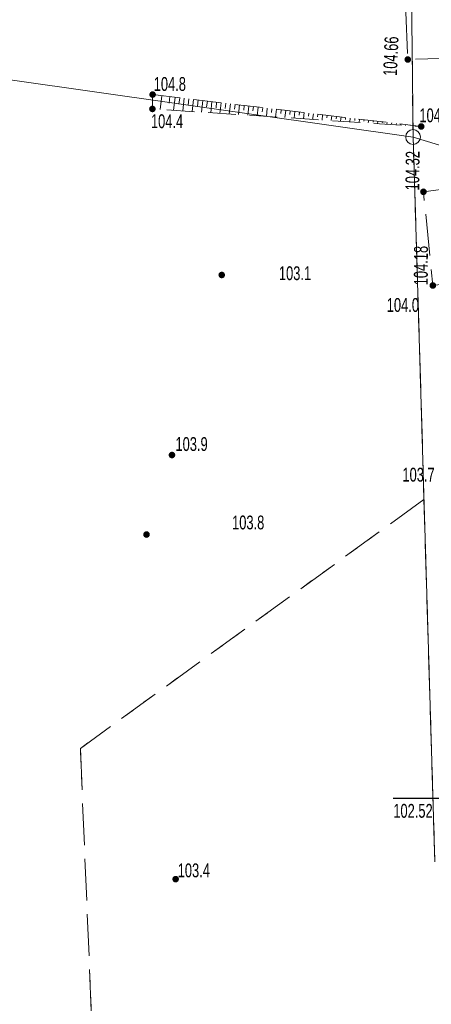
# Model space of a CAD drawing. Header units: inches. Extents: x 6497603 to 6502483, y 5925790 to 5934357.
# Tile 128 of 256: x 6500919 to 6500941, y 5926263 to 5926316. Entities that reach past the tile are written whole.
import ezdxf
from ezdxf.enums import TextEntityAlignment as Align

# ---------------------------------------------------------------- set-up
doc = ezdxf.new("R2010")
doc.units = ezdxf.units.IN
doc.header["$MEASUREMENT"] = 0
for name, pattern in [('1.5_0.75', [2.25, 1.5, -0.75]), ('2.25_0.75', [3, 2.25, -0.75]), ('219-1000', [0, 0]), ('egkk-1000', [3, 2.25, -0.75]), ('egug-1000', [1.5, 0.75, -0.75])]:
    doc.linetypes.add(name, pattern=pattern)
for name, color, linetype in [('000 Inne (niezydentyfikowane)', 7, 'Continuous'), ('202-punkt graniczny', 7, 'Continuous'), ('217-kontur klasyfikacyjny', 7, 'Continuous'), ('218-kontur użytku gruntowego', 7, 'Continuous'), ('219-działka ewidencyjna', 7, 'Continuous'), ('jezdnia', 7, 'Continuous'), ('pikieta naturalna', 7, 'Continuous'), ('pikieta naturalna-Atr2', 7, 'Continuous'), ('pikieta sztuczna', 7, 'Continuous'), ('pikieta sztuczna-Atr2', 7, 'Continuous'), ('rzędna-Atr2', 7, 'Continuous'), ('rzędna-Atr3', 7, 'Continuous'), ('skarpa nieumocniona', 7, 'Continuous')]:
    doc.layers.add(name, color=color, linetype=linetype)
doc.styles.get("Standard").update_dxf_attribs({"font": 'arial.ttf'})

# ---------------------------------------------------------------- blocks, each defined once
blk = doc.blocks.new('202')
at = {"color": 0, "linetype": 'Continuous', "lineweight": 0}
blk.add_circle((0, 0), 0.4, dxfattribs=at)
blk = doc.blocks.new('PW01')
at = {"linetype": 'Continuous', "lineweight": 13}
h = blk.add_hatch(color=0, dxfattribs=at)
edge = h.paths.add_edge_path()
edge.add_arc((0, 0), 0.18, 0, 360)

msp = doc.modelspace()

# ---------------------------------------------------------------- linework, layer by layer
at = {"layer": '000 Inne (niezydentyfikowane)', "color": 7, "linetype": 'Continuous', "lineweight": 18, "flags": 128}
for points in [[(6500926.8, 5926311.93), (6500926.71, 5926311.18)], [(6500927.23, 5926311.88), (6500927.19, 5926311.52)], [(6500927.52, 5926311.84), (6500927.44, 5926311.14)], [(6500927.77, 5926311.82), (6500927.73, 5926311.47)], [(6500928.02, 5926311.79), (6500927.94, 5926311.1)], [(6500928.27, 5926311.76), (6500928.23, 5926311.42)], [(6500928.52, 5926311.73), (6500928.44, 5926311.07)], [(6500928.77, 5926311.7), (6500928.73, 5926311.37)], [(6500929.02, 5926311.67), (6500928.95, 5926311.04)], [(6500929.27, 5926311.64), (6500929.23, 5926311.33)], [(6500929.52, 5926311.61), (6500929.45, 5926311)], [(6500929.77, 5926311.58), (6500929.74, 5926311.28)], [(6500930.02, 5926311.55), (6500929.95, 5926310.97)], [(6500930.27, 5926311.52), (6500930.24, 5926311.24)], [(6500930.52, 5926311.49), (6500930.46, 5926310.94)], [(6500930.77, 5926311.46), (6500930.74, 5926311.19)], [(6500931.02, 5926311.43), (6500930.96, 5926310.91)], [(6500931.27, 5926311.4), (6500931.24, 5926311.14)], [(6500931.52, 5926311.37), (6500931.46, 5926310.87)], [(6500931.77, 5926311.34), (6500931.74, 5926311.1)], [(6500932.02, 5926311.31), (6500931.97, 5926310.84)], [(6500932.27, 5926311.28), (6500932.24, 5926311.05)], [(6500932.52, 5926311.25), (6500932.47, 5926310.81)], [(6500932.77, 5926311.22), (6500932.75, 5926311.01)], [(6500933.02, 5926311.19), (6500932.97, 5926310.77)], [(6500933.27, 5926311.16), (6500933.25, 5926310.96)], [(6500933.52, 5926311.13), (6500933.47, 5926310.74)], [(6500933.77, 5926311.1), (6500933.75, 5926310.91)], [(6500934.02, 5926311.07), (6500933.98, 5926310.71)], [(6500934.27, 5926311.04), (6500934.25, 5926310.87)], [(6500934.52, 5926311.01), (6500934.48, 5926310.68)], [(6500934.77, 5926310.98), (6500934.75, 5926310.82)], [(6500935.02, 5926310.95), (6500934.98, 5926310.64)], [(6500935.27, 5926310.92), (6500935.25, 5926310.78)], [(6500935.52, 5926310.9), (6500935.49, 5926310.61)], [(6500935.77, 5926310.87), (6500935.75, 5926310.73)], [(6500936.02, 5926310.84), (6500935.99, 5926310.58)], [(6500936.27, 5926310.81), (6500936.26, 5926310.68)], [(6500936.52, 5926310.78), (6500936.49, 5926310.55)], [(6500936.77, 5926310.75), (6500936.76, 5926310.64)], [(6500937.02, 5926310.72), (6500937, 5926310.51)], [(6500937.27, 5926310.69), (6500937.26, 5926310.59)], [(6500937.52, 5926310.66), (6500937.5, 5926310.48)], [(6500937.77, 5926310.63), (6500937.76, 5926310.55)], [(6500938.02, 5926310.6), (6500938, 5926310.45)], [(6500938.27, 5926310.57), (6500938.26, 5926310.5)], [(6500938.52, 5926310.54), (6500938.5, 5926310.41)], [(6500938.77, 5926310.51), (6500938.76, 5926310.45)], [(6500939.02, 5926310.48), (6500939.01, 5926310.38)], [(6500939.27, 5926310.45), (6500939.26, 5926310.41)], [(6500939.52, 5926310.42), (6500939.51, 5926310.35)], [(6500939.77, 5926310.39), (6500939.77, 5926310.36)], [(6500940.02, 5926310.36), (6500940.01, 5926310.32)], [(6500940.27, 5926310.33), (6500940.27, 5926310.32)], [(6500940.52, 5926310.3), (6500940.52, 5926310.28)]]:
    msp.add_lwpolyline(points, dxfattribs=at)
at = {"layer": '217-kontur klasyfikacyjny', "color": 3, "linetype": 'egkk-1000', "lineweight": 18, "flags": 128}
for points in [[(6500940.43, 5926309.69), (6500940.11, 5926338.01)], [(6500941.02, 5926290.04), (6500940.43, 5926309.69)], [(6500941.02, 5926290.04), (6500922.38, 5926276.55)], [(6500941.61, 5926270.4), (6500941.02, 5926290.04)], [(6500922.38, 5926276.55), (6500923.69, 5926245.24)]]:
    msp.add_lwpolyline(points, dxfattribs=at)
at = {"layer": '218-kontur użytku gruntowego', "color": 3, "linetype": 'egug-1000', "lineweight": 18, "flags": 128}
for points in [[(6500940.43, 5926309.69), (6500940.11, 5926338.01)], [(6500941.02, 5926290.04), (6500940.43, 5926309.69)], [(6500941.02, 5926290.04), (6500922.38, 5926276.55)], [(6500941.61, 5926270.4), (6500941.02, 5926290.04)], [(6500922.38, 5926276.55), (6500923.69, 5926245.24)]]:
    msp.add_lwpolyline(points, dxfattribs=at)
at = {"layer": '219-działka ewidencyjna', "color": 3, "linetype": '219-1000', "lineweight": 18, "flags": 128}
for points in [[(6500940.43, 5926309.69), (6500940.11, 5926338.01)], [(6500940.43, 5926309.69), (6500819.04, 5926326.96)], [(6500943.18, 5926308.85), (6500940.43, 5926309.69)], [(6500941.61, 5926270.4), (6500940.43, 5926309.69)]]:
    msp.add_lwpolyline(points, dxfattribs=at)
at = {"layer": 'jezdnia', "color": 7, "linetype": '2.25_0.75', "lineweight": 18, "flags": 128}
for points in [[(6500939.94, 5926318.96), (6500942.38, 5926319.07), (6500942.98, 5926319.66), (6500943.38, 5926320.02), (6500943.71, 5926313.06), (6500943.25, 5926313.43), (6500942.58, 5926313.96), (6500940.14, 5926313.89)], [(6500943.99, 5926308.19), (6500944.64, 5926301.22), (6500944.31, 5926301.53), (6500943.56, 5926301.91), (6500941.5, 5926301.64), (6500940.99, 5926306.72), (6500942.98, 5926306.99), (6500943.58, 5926307.68)]]:
    msp.add_lwpolyline(points, close=True, dxfattribs=at)
at = {"layer": 'rzędna-Atr2', "color": 7, "flags": 128}
msp.add_lwpolyline([(6500946.46, 5926272.11), (6500943.63, 5926273.83), (6500939.355, 5926273.83)], dxfattribs=at)
at = {"layer": 'skarpa nieumocniona', "color": 7, "linetype": '1.5_0.75', "lineweight": 18, "flags": 128}
msp.add_lwpolyline([(6500926.3, 5926311.99), (6500940.87, 5926310.26), (6500926.29, 5926311.21)], close=True, dxfattribs=at)
msp.add_lwpolyline([(6500926.3, 5926311.99), (6500940.87, 5926310.26), (6500926.29, 5926311.21)], close=True, dxfattribs=at)

# ---------------------------------------------------------------- block references
at = {"layer": '202-punkt graniczny', "color": 7, "linetype": 'Continuous', "lineweight": 18}
msp.add_blockref('202', (6500940.43, 5926309.69), dxfattribs=at)
at = {"layer": 'pikieta naturalna', "color": 7, "linetype": 'Continuous', "lineweight": 13}
for p in [(6500926.3, 5926311.99), (6500926.29, 5926311.21), (6500940.87, 5926310.26), (6500930.05, 5926302.21), (6500927.35, 5926292.45), (6500925.97, 5926288.14), (6500927.55, 5926269.46)]:
    msp.add_blockref('PW01', p, dxfattribs=at)
at = {"layer": 'pikieta sztuczna', "color": 7, "linetype": 'Continuous', "lineweight": 13}
for p in [(6500940.14, 5926313.89), (6500940.99, 5926306.72), (6500941.5, 5926301.64)]:
    msp.add_blockref('PW01', p, dxfattribs=at)

# ---------------------------------------------------------------- texts
at = {"layer": 'pikieta naturalna-Atr2', "color": 7, "width": 0.667}
for s, p in [('104.8', (6500926.36, 5926312.19)), ('104.4', (6500940.77, 5926310.49)), ('104.4', (6500926.21, 5926310.17)), ('103.1', (6500933.15, 5926301.93)), ('104.0', (6500939, 5926300.21)), ('103.9', (6500927.54, 5926292.67)), ('103.7', (6500939.85, 5926291.01)), ('103.8', (6500930.61, 5926288.42)), ('103.4', (6500927.66, 5926269.56))]:
    msp.add_text(s, height=0.75, dxfattribs=at).set_placement(p)
at = {"layer": 'pikieta sztuczna-Atr2', "color": 7, "width": 0.667}
for s, rotation, p in [('104.66', 87.628, (6500939.55, 5926312.99)), ('104.32', 89.377, (6500940.76, 5926306.79)), ('104.18', 89.689, (6500941.22, 5926301.65))]:
    msp.add_text(s, height=0.75, rotation=rotation, dxfattribs=at).set_placement(p)
at = {"layer": 'rzędna-Atr3', "color": 34, "width": 0.667}
msp.add_text('102.52', height=0.75, dxfattribs=at).set_placement((6500939.355, 5926272.562), align=Align.BOTTOM_LEFT)

doc.saveas('drawing.dxf')
